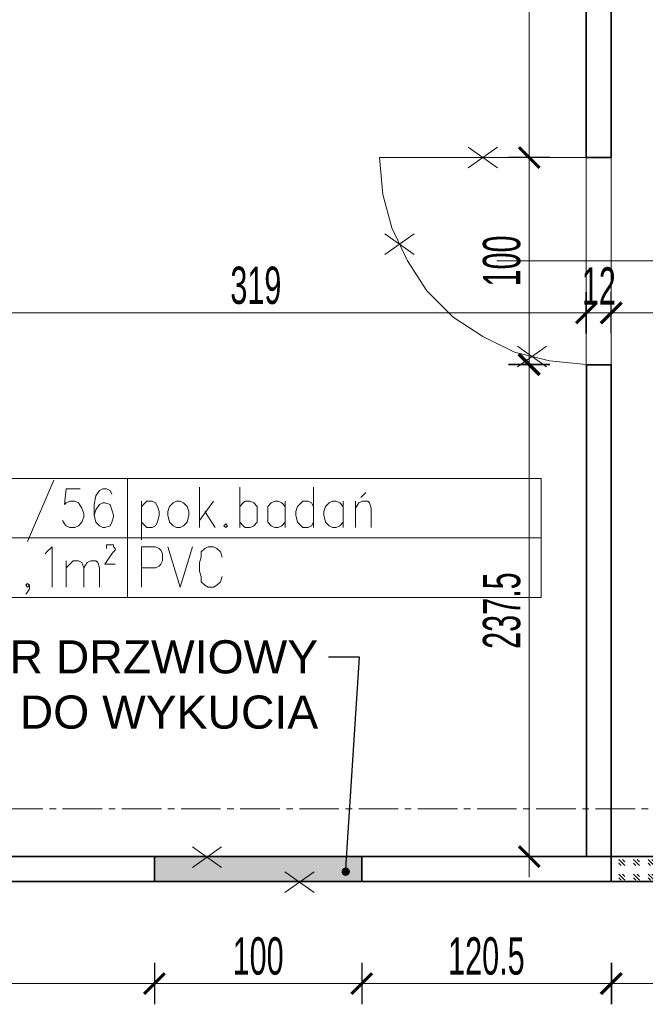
# Model space of a CAD drawing. Header units: millimetres. Extents: x 0 to 12515, y 0 to 27803.
# Tile 30 of 97: x 7776 to 8078, y 22250 to 22725. Entities that reach past the tile are written whole.
import ezdxf
from ezdxf import colors
from ezdxf.entities.mleader import LeaderData, LeaderLine
from ezdxf.math import Vec2, Vec3

# ---------------------------------------------------------------- set-up
doc = ezdxf.new("R2010")
doc.units = ezdxf.units.MM
for name, pattern in [('ACAD_ISO02W100', [15, 12, -3]), ('CACHE2', [4.7625, 3.175, -1.5875]), ('CENTER2', [28.575, 19.05, -3.175, 3.175, -3.175])]:
    doc.linetypes.add(name, pattern=pattern)
for name, color, linetype, lineweight in [('DEMONTARZE', 86, 'Continuous', 18), ('SQ_ISTN.Ściany', 140, 'Continuous', 35), ('SQ_Opis_Koty', 7, 'Continuous', 0), ('SQ_Osie', 220, 'CENTER2', 9), ('SQ_Wyburzenia', 94, 'Continuous', 18), ('SQ_Wymiary', 7, 'Continuous', 5), ('SQ_ZAKRES_OPRACOWANIA', 7, 'ACAD_ISO02W100', 20)]:
    doc.layers.add(name, color=color, linetype=linetype, lineweight=lineweight)
doc.layers.add('PDF _Geometria', color=7, linetype='Continuous')
doc.layers.add('SQ_Murowania', color=101, linetype='Continuous', lineweight=18, plot=False)
doc.styles.add('ARIAL', font='arial.ttf')
doc.styles.add('SQ_Swis721 LtCn BT', font='swisscl.ttf', dxfattribs={"width": 0.8})
doc.dimstyles.new('SQ_100', dxfattribs={"dimscale": 100, "dimtxt": 0.18, "dimasz": 0.1, "dimexe": 0.1, "dimexo": 0.01, "dimgap": 0.04, "dimtad": 1, "dimrnd": 0.5, "dimdsep": 46, "dimtxsty": 'SQ_Swis721 LtCn BT', "dimblk": 'ARCHTICK', "dimcen": 0.1, "dimdle": 0.1, "dimclrd": 256, "dimclre": 256, "dimclrt": 256, "dimaunit": 1, "dimadec": 0, "dimazin": 0, "dimtfac": 1, "dimtix": 1, "dimtmove": 2, "dimatfit": 3, "dimldrblk": 'ARCHTICK', "dimfxl": 0.1, "dimfxlon": 1, "dimtolj": 1, "dimlwd": -1, "dimarcsym": 0})

# ---------------------------------------------------------------- blocks, each defined once
blk = doc.blocks.new('_Dot')
at = {"color": 0, "linetype": 'ByBlock', "lineweight": -2}
blk.add_line((-0.5, 0), (-1, 0), dxfattribs=at)
at = {"color": 0, "linetype": 'ByBlock', "const_width": 0.5}
blk.add_lwpolyline([(-0.25, 0, 1), (0.25, 0, 1)], format="xyb", close=True, dxfattribs=at)
blk = doc.blocks.new('osie bud A')
at = {"layer": 'SQ_Osie'}
blk.add_line((22587.87, 18296.45), (25598.18, 18296.45), dxfattribs=at)
blk = doc.blocks.new('_ArchTick')
at = {"color": 0, "linetype": 'ByBlock', "const_width": 0.15}
blk.add_lwpolyline([(-0.5, -0.5), (0.5, 0.5)], dxfattribs=at)
blk = doc.blocks.new('*D1823')
at = {"layer": 'Defpoints', "color": 0, "transparency": 16777216}
for p in [(8061.18, 22308.91), (8137.2, 22308.92), (8061.18, 22259.58)]:
    blk.add_point(p, dxfattribs=at)
at = {"layer": 'SQ_Wymiary', "lineweight": -2, "transparency": 16777216}
for p, q in [((8061.18, 22269.58), (8061.18, 22249.58)), ((8137.2, 22269.58), (8137.2, 22249.58))]:
    blk.add_line(p, q, dxfattribs=at)
at = {"layer": 'SQ_Wymiary', "transparency": 16777216}
blk.add_line((8147.2, 22259.58), (8051.18, 22259.58), dxfattribs=at)
at = {"layer": 'SQ_Wymiary', "transparency": 16777216, "xscale": 10, "yscale": 10, "zscale": 10, "rotation": 180}
blk.add_blockref('_ArchTick', (8061.18, 22259.58), dxfattribs=at)
at = {"layer": 'SQ_Wymiary', "transparency": 16777216, "xscale": 10, "yscale": 10, "zscale": 10}
blk.add_blockref('_ArchTick', (8137.2, 22259.58), dxfattribs=at)
at = {"layer": 'SQ_Wymiary', "transparency": 16777216, "insert": (8099.19, 22272.79), "char_height": 18, "attachment_point": 5, "style": 'SQ_Swis721 LtCn BT'}
blk.add_mtext('\\A1;76', dxfattribs=at)
blk = doc.blocks.new('*D1824')
at = {"layer": 'Defpoints', "color": 0, "transparency": 16777216}
for p in [(7940.71, 22308.92), (8061.04, 22308.92), (7940.71, 22259.58)]:
    blk.add_point(p, dxfattribs=at)
at = {"layer": 'SQ_Wymiary', "lineweight": -2, "transparency": 16777216}
for p, q in [((7940.71, 22269.58), (7940.71, 22249.58)), ((8061.04, 22269.58), (8061.04, 22249.58))]:
    blk.add_line(p, q, dxfattribs=at)
at = {"layer": 'SQ_Wymiary', "transparency": 16777216}
blk.add_line((8071.04, 22259.58), (7930.71, 22259.58), dxfattribs=at)
at = {"layer": 'SQ_Wymiary', "transparency": 16777216, "xscale": 10, "yscale": 10, "zscale": 10, "rotation": 180}
blk.add_blockref('_ArchTick', (7940.71, 22259.58), dxfattribs=at)
at = {"layer": 'SQ_Wymiary', "transparency": 16777216, "xscale": 10, "yscale": 10, "zscale": 10}
blk.add_blockref('_ArchTick', (8061.04, 22259.58), dxfattribs=at)
at = {"layer": 'SQ_Wymiary', "transparency": 16777216, "insert": (8000.87, 22272.79), "char_height": 18, "attachment_point": 5, "style": 'SQ_Swis721 LtCn BT'}
blk.add_mtext('\\A1;120.5', dxfattribs=at)
blk = doc.blocks.new('*D1825')
at = {"layer": 'Defpoints', "color": 0, "transparency": 16777216}
for p in [(7840.71, 22308.91), (7940.71, 22308.91), (7840.71, 22259.58)]:
    blk.add_point(p, dxfattribs=at)
at = {"layer": 'SQ_Wymiary', "lineweight": -2, "transparency": 16777216}
for p, q in [((7840.71, 22269.58), (7840.71, 22249.58)), ((7940.71, 22269.58), (7940.71, 22249.58))]:
    blk.add_line(p, q, dxfattribs=at)
at = {"layer": 'SQ_Wymiary', "transparency": 16777216}
blk.add_line((7950.71, 22259.58), (7830.71, 22259.58), dxfattribs=at)
at = {"layer": 'SQ_Wymiary', "transparency": 16777216, "xscale": 10, "yscale": 10, "zscale": 10, "rotation": 180}
blk.add_blockref('_ArchTick', (7840.71, 22259.58), dxfattribs=at)
at = {"layer": 'SQ_Wymiary', "transparency": 16777216, "xscale": 10, "yscale": 10, "zscale": 10}
blk.add_blockref('_ArchTick', (7940.71, 22259.58), dxfattribs=at)
at = {"layer": 'SQ_Wymiary', "transparency": 16777216, "insert": (7890.71, 22272.79), "char_height": 18, "attachment_point": 5, "style": 'SQ_Swis721 LtCn BT'}
blk.add_mtext('\\A1;100', dxfattribs=at)
blk = doc.blocks.new('*D1748')
at = {"layer": 'Defpoints', "color": 0, "transparency": 16777216}
for p in [(7620.59, 22308.91), (7840.71, 22308.91), (7620.59, 22259.58)]:
    blk.add_point(p, dxfattribs=at)
at = {"layer": 'SQ_Wymiary', "lineweight": -2, "transparency": 16777216}
for p, q in [((7620.59, 22269.58), (7620.59, 22249.58)), ((7840.71, 22269.58), (7840.71, 22249.58))]:
    blk.add_line(p, q, dxfattribs=at)
at = {"layer": 'SQ_Wymiary', "transparency": 16777216}
blk.add_line((7850.71, 22259.58), (7610.59, 22259.58), dxfattribs=at)
at = {"layer": 'SQ_Wymiary', "transparency": 16777216, "xscale": 10, "yscale": 10, "zscale": 10, "rotation": 180}
blk.add_blockref('_ArchTick', (7620.59, 22259.58), dxfattribs=at)
at = {"layer": 'SQ_Wymiary', "transparency": 16777216, "xscale": 10, "yscale": 10, "zscale": 10}
blk.add_blockref('_ArchTick', (7840.71, 22259.58), dxfattribs=at)
at = {"layer": 'SQ_Wymiary', "transparency": 16777216, "insert": (7730.65, 22272.79), "char_height": 18, "attachment_point": 5, "style": 'SQ_Swis721 LtCn BT'}
blk.add_mtext('\\A1;220', dxfattribs=at)
blk = doc.blocks.new('*D1724')
at = {"layer": 'Defpoints', "color": 0, "transparency": 16777216}
for p in [(7730.12, 22583.32), (8049.1, 22583.32), (8049.1, 22558.32)]:
    blk.add_point(p, dxfattribs=at)
at = {"layer": 'SQ_Wymiary', "lineweight": -2, "transparency": 16777216}
for p, q in [((7730.12, 22583.32), (7730.12, 22593.32)), ((8049.1, 22573.32), (8049.1, 22593.32))]:
    blk.add_line(p, q, dxfattribs=at)
at = {"layer": 'SQ_Wymiary', "transparency": 16777216}
blk.add_line((7720.12, 22583.32), (8059.1, 22583.32), dxfattribs=at)
at = {"layer": 'SQ_Wymiary', "transparency": 16777216, "xscale": 10, "yscale": 10, "zscale": 10, "rotation": 180}
blk.add_blockref('_ArchTick', (7730.12, 22583.32), dxfattribs=at)
at = {"layer": 'SQ_Wymiary', "transparency": 16777216, "xscale": 10, "yscale": 10, "zscale": 10}
blk.add_blockref('_ArchTick', (8049.1, 22583.32), dxfattribs=at)
at = {"layer": 'SQ_Wymiary', "transparency": 16777216, "insert": (7889.61, 22596.54), "char_height": 18, "attachment_point": 5, "style": 'SQ_Swis721 LtCn BT'}
blk.add_mtext('\\A1;319', dxfattribs=at)
blk = doc.blocks.new('*D1736')
at = {"layer": 'Defpoints', "color": 0, "transparency": 16777216}
for p in [(8049.18, 22583.32), (8049.18, 22558.32), (8061.12, 22558.33)]:
    blk.add_point(p, dxfattribs=at)
at = {"layer": 'SQ_Wymiary', "lineweight": -2, "transparency": 16777216}
for p, q in [((8049.18, 22573.32), (8049.18, 22593.32)), ((8061.12, 22573.32), (8061.12, 22593.32))]:
    blk.add_line(p, q, dxfattribs=at)
at = {"layer": 'SQ_Wymiary', "transparency": 16777216}
for p, q in [((8049.18, 22583.32), (8039.18, 22583.32)), ((8061.12, 22583.32), (8049.18, 22583.32)), ((8061.12, 22583.32), (8071.12, 22583.32))]:
    blk.add_line(p, q, dxfattribs=at)
at = {"layer": 'SQ_Wymiary', "transparency": 16777216, "xscale": 10, "yscale": 10, "zscale": 10}
blk.add_blockref('_ArchTick', (8049.18, 22583.32), dxfattribs=at)
at = {"layer": 'SQ_Wymiary', "transparency": 16777216, "xscale": 10, "yscale": 10, "zscale": 10, "rotation": 180}
blk.add_blockref('_ArchTick', (8061.12, 22583.32), dxfattribs=at)
at = {"layer": 'SQ_Wymiary', "transparency": 16777216, "insert": (8055.15, 22596.35), "char_height": 18, "attachment_point": 5, "style": 'SQ_Swis721 LtCn BT'}
blk.add_mtext('\\A1;12', dxfattribs=at)
blk = doc.blocks.new('*D1737')
at = {"layer": 'Defpoints', "color": 0, "transparency": 16777216}
for p in [(8021.54, 22558.33), (8049.18, 22558.33), (8049.18, 22320.91)]:
    blk.add_point(p, dxfattribs=at)
at = {"layer": 'SQ_Wymiary', "transparency": 16777216}
blk.add_line((8021.54, 22310.91), (8021.54, 22568.33), dxfattribs=at)
at = {"layer": 'SQ_Wymiary', "lineweight": -2, "transparency": 16777216}
for p, q in [((8031.54, 22558.33), (8011.54, 22558.33)), ((8031.54, 22320.91), (8011.54, 22320.91))]:
    blk.add_line(p, q, dxfattribs=at)
at = {"layer": 'SQ_Wymiary', "transparency": 16777216, "xscale": 10, "yscale": 10, "zscale": 10}
for p, rotation in [((8021.54, 22558.33), 90), ((8021.54, 22320.91), 270)]:
    blk.add_blockref('_ArchTick', p, dxfattribs=dict(at, rotation=rotation))
at = {"layer": 'SQ_Wymiary', "transparency": 16777216, "insert": (8008.31, 22439.62), "char_height": 18, "attachment_point": 5, "rotation": 90, "style": 'SQ_Swis721 LtCn BT'}
blk.add_mtext('\\A1;237.5', dxfattribs=at)
blk = doc.blocks.new('*D1738')
at = {"layer": 'Defpoints', "color": 0, "transparency": 16777216}
for p in [(8021.54, 22658.32), (8049.04, 22658.32), (8049.1, 22558.48)]:
    blk.add_point(p, dxfattribs=at)
at = {"layer": 'SQ_Wymiary', "transparency": 16777216}
blk.add_line((8021.54, 22548.48), (8021.54, 22668.32), dxfattribs=at)
at = {"layer": 'SQ_Wymiary', "lineweight": -2, "transparency": 16777216}
for p, q in [((8031.54, 22658.32), (8011.54, 22658.32)), ((8031.54, 22558.48), (8011.54, 22558.48))]:
    blk.add_line(p, q, dxfattribs=at)
at = {"layer": 'SQ_Wymiary', "transparency": 16777216, "xscale": 10, "yscale": 10, "zscale": 10}
for p, rotation in [((8021.54, 22658.32), 90), ((8021.54, 22558.48), 270)]:
    blk.add_blockref('_ArchTick', p, dxfattribs=dict(at, rotation=rotation))
at = {"layer": 'SQ_Wymiary', "transparency": 16777216, "insert": (8008.32, 22608.4), "char_height": 18, "attachment_point": 5, "rotation": 90, "style": 'SQ_Swis721 LtCn BT'}
blk.add_mtext('\\A1;100', dxfattribs=at)
blk = doc.blocks.new('*D1739')
at = {"layer": 'Defpoints', "color": 0, "transparency": 16777216}
for p in [(8021.54, 22918.91), (8049.04, 22918.91), (8049.04, 22658.32)]:
    blk.add_point(p, dxfattribs=at)
at = {"layer": 'SQ_Wymiary', "transparency": 16777216}
blk.add_line((8021.54, 22648.32), (8021.54, 22928.91), dxfattribs=at)
at = {"layer": 'SQ_Wymiary', "lineweight": -2, "transparency": 16777216}
for p, q in [((8031.54, 22918.91), (8011.54, 22918.91)), ((8031.54, 22658.32), (8011.54, 22658.32))]:
    blk.add_line(p, q, dxfattribs=at)
at = {"layer": 'SQ_Wymiary', "transparency": 16777216, "xscale": 10, "yscale": 10, "zscale": 10}
for p, rotation in [((8021.54, 22918.91), 90), ((8021.54, 22658.32), 270)]:
    blk.add_blockref('_ArchTick', p, dxfattribs=dict(at, rotation=rotation))
at = {"layer": 'SQ_Wymiary', "transparency": 16777216, "insert": (8008.32, 22788.62), "char_height": 18, "attachment_point": 5, "rotation": 90, "style": 'SQ_Swis721 LtCn BT'}
blk.add_mtext('\\A1;260.5', dxfattribs=at)
blk = doc.blocks.new('*D1740')
at = {"layer": 'Defpoints', "color": 0, "transparency": 16777216}
for p in [(8373.12, 22583.32), (8061.12, 22558.33), (8373.12, 22558.4)]:
    blk.add_point(p, dxfattribs=at)
at = {"layer": 'SQ_Wymiary', "lineweight": -2, "transparency": 16777216}
for p, q in [((8061.12, 22573.32), (8061.12, 22593.32)), ((8373.12, 22573.32), (8373.12, 22593.32))]:
    blk.add_line(p, q, dxfattribs=at)
at = {"layer": 'SQ_Wymiary', "transparency": 16777216}
blk.add_line((8051.12, 22583.32), (8383.12, 22583.32), dxfattribs=at)
at = {"layer": 'SQ_Wymiary', "transparency": 16777216, "xscale": 10, "yscale": 10, "zscale": 10, "rotation": 180}
blk.add_blockref('_ArchTick', (8061.12, 22583.32), dxfattribs=at)
at = {"layer": 'SQ_Wymiary', "transparency": 16777216, "xscale": 10, "yscale": 10, "zscale": 10}
blk.add_blockref('_ArchTick', (8373.12, 22583.32), dxfattribs=at)
at = {"layer": 'SQ_Wymiary', "transparency": 16777216, "insert": (8217.12, 22596.54), "char_height": 18, "attachment_point": 5, "style": 'SQ_Swis721 LtCn BT'}
blk.add_mtext('\\A1;312', dxfattribs=at)

msp = doc.modelspace()

# ---------------------------------------------------------------- hatches: boundary and pattern name
at = {"layer": 'SQ_Wyburzenia'}
h = msp.add_hatch(dxfattribs=at)
h.set_pattern_fill('GOST_GLASS', color=256, scale=0.833716, angle=-90)
h.set_pattern_definition([(315, (-36612.0865, 7324.0716), (-1e-15, -7.0743129), [4.1685789, -5.8360104]), (315, (-36612.0865, 7322.303), (-1e-15, -7.0743129), [1.6674315, -8.3371577]), (315, (-36610.318, 7324.0716), (-1e-15, -7.0743129), [1.6674315, -8.3371577])])
h.paths.add_polyline_path([(7512.593, 22320.913), (7418.053, 22320.913), (7418.053, 22308.913), (7512.593, 22308.913)])
h.paths.add_polyline_path([(7940.71, 22320.913), (7840.71, 22320.922), (7840.71, 22308.905), (7940.71, 22308.913)])
h.paths.add_polyline_path([(8566.067, 22320.912), (8466.067, 22320.913), (8466.067, 22308.913), (8566.067, 22308.912)])
h = msp.add_hatch(dxfattribs=at)
h.set_pattern_fill('GOST_GLASS', color=256, scale=0.8337158, angle=-90)
h.paths.add_polyline_path([(8061.035, 22320.913), (8137.204, 22320.913), (8137.204, 22308.918), (8061.035, 22308.918)])

# ---------------------------------------------------------------- linework, layer by layer
at = {"layer": 'DEMONTARZE', "color": 240, "true_color": 0xed1f24}
for p, q in [((7992.131, 22663.345), (8006.213, 22653.373)), ((8006.213, 22663.345), (7992.131, 22653.373)), ((7951.939, 22621.458), (7966.021, 22611.485)), ((7966.021, 22621.458), (7951.939, 22611.485)), ((8015.826, 22567.306), (8029.908, 22557.334)), ((8029.908, 22567.306), (8015.826, 22557.334)), ((7858.996, 22325.544), (7873.078, 22315.571)), ((7873.078, 22325.544), (7858.996, 22315.571)), ((7903.619, 22313.527), (7917.701, 22303.555)), ((7917.701, 22313.527), (7903.619, 22303.555))]:
    msp.add_line(p, q, dxfattribs=at)
at = {"layer": 'PDF _Geometria', "lineweight": 13}
for points in [[(7726.993, 22445.925), (7726.993, 22503.463), (7827.683, 22503.463), (8027.373, 22503.463), (8027.373, 22445.925), (7827.683, 22445.925), (7726.993, 22445.925), (7726.993, 22474.698), (7827.683, 22474.698), (8027.373, 22474.698)], [(7792.143, 22502.618), (7779.448, 22472.998)], [(7827.683, 22503.463), (7827.683, 22445.925), (7827.683, 22503.463)], [(7804.839, 22498.389), (7798.064, 22498.389), (7797.218, 22490.768), (7798.064, 22491.623), (7799.764, 22492.468), (7802.301, 22492.468), (7803.993, 22491.623), (7805.685, 22489.077), (7806.53, 22486.539), (7806.53, 22484.848), (7805.685, 22482.31), (7803.993, 22480.619), (7802.301, 22479.773), (7799.764, 22479.773), (7798.064, 22480.619), (7797.218, 22481.465), (7796.372, 22483.156)], [(7820.062, 22495.852), (7819.225, 22497.543), (7817.525, 22498.389), (7815.834, 22498.389), (7814.142, 22497.543), (7812.451, 22495.006), (7811.605, 22490.768), (7811.605, 22485.693), (7812.451, 22482.31), (7814.142, 22480.619), (7815.834, 22479.773), (7816.679, 22479.773), (7819.225, 22480.619), (7820.062, 22482.31), (7820.908, 22484.848), (7820.908, 22485.693), (7820.062, 22488.231), (7819.225, 22490.768), (7816.679, 22491.623), (7815.834, 22491.623), (7814.142, 22490.768), (7812.451, 22488.231), (7811.605, 22485.693)], [(7862.369, 22499.235), (7862.369, 22479.773)], [(7881.83, 22499.235), (7881.83, 22479.773)], [(7917.37, 22499.235), (7917.37, 22479.773)], [(7940.223, 22494.16), (7942.761, 22496.697)], [(7834.449, 22492.468), (7834.449, 22473.853)], [(7834.449, 22489.931), (7836.141, 22491.623), (7836.995, 22492.468), (7839.533, 22492.468), (7841.224, 22491.623), (7842.07, 22489.931), (7842.916, 22487.385), (7842.916, 22485.693), (7842.07, 22482.31), (7841.224, 22480.619), (7839.533, 22479.773), (7836.995, 22479.773), (7836.141, 22480.619), (7834.449, 22482.31)], [(7869.144, 22492.468), (7862.369, 22483.156)], [(7881.83, 22489.931), (7883.53, 22491.623), (7884.376, 22492.468), (7886.913, 22492.468), (7888.605, 22491.623), (7890.296, 22489.931), (7890.296, 22482.31), (7888.605, 22480.619), (7886.913, 22479.773), (7884.376, 22479.773), (7883.53, 22480.619), (7881.83, 22482.31)], [(7903.838, 22489.931), (7902.146, 22491.623), (7900.455, 22492.468), (7898.754, 22492.468), (7897.063, 22491.623), (7895.371, 22489.931), (7895.371, 22482.31), (7897.063, 22480.619), (7898.754, 22479.773), (7900.455, 22479.773), (7902.146, 22480.619), (7903.838, 22482.31)], [(7903.838, 22492.468), (7903.838, 22479.773)], [(7917.37, 22489.931), (7916.524, 22491.623), (7914.833, 22492.468), (7912.296, 22492.468), (7911.45, 22491.623), (7909.758, 22489.931), (7908.912, 22487.385), (7908.912, 22485.693), (7909.758, 22482.31), (7911.45, 22480.619), (7912.296, 22479.773), (7914.833, 22479.773), (7916.524, 22480.619), (7917.37, 22482.31)], [(7931.757, 22489.931), (7930.066, 22491.623), (7928.374, 22492.468), (7926.683, 22492.468), (7924.991, 22491.623), (7923.299, 22489.931), (7922.454, 22487.385), (7922.454, 22485.693), (7923.299, 22482.31), (7924.991, 22480.619), (7926.683, 22479.773), (7928.374, 22479.773), (7930.066, 22480.619), (7931.757, 22482.31)], [(7931.757, 22492.468), (7931.757, 22479.773)], [(7937.686, 22492.468), (7937.686, 22479.773)], [(7937.686, 22489.077), (7939.377, 22491.623), (7941.06, 22492.468), (7943.606, 22492.468), (7944.452, 22491.623), (7945.298, 22489.077), (7945.298, 22479.773)], [(7864.915, 22487.385), (7869.99, 22479.773)], [(7787.914, 22467.078), (7788.76, 22467.924), (7791.298, 22470.461), (7791.298, 22450.999)], [(7817.525, 22469.615), (7817.525, 22471.307), (7820.908, 22471.307), (7820.908, 22470.461), (7821.763, 22469.615), (7821.763, 22468.769), (7820.908, 22467.924), (7820.062, 22467.078), (7816.679, 22462.003), (7821.763, 22462.003)], [(7834.449, 22450.999), (7834.449, 22470.461), (7841.224, 22470.461), (7842.916, 22469.615), (7843.762, 22468.769), (7844.607, 22467.078), (7844.607, 22463.695), (7843.762, 22462.003), (7842.916, 22461.157), (7841.224, 22460.312), (7834.449, 22460.312)], [(7847.145, 22470.461), (7853.065, 22450.999), (7858.994, 22470.461)], [(7873.373, 22465.386), (7872.527, 22467.924), (7870.835, 22469.615), (7869.144, 22470.461), (7866.606, 22470.461), (7864.915, 22469.615), (7863.223, 22467.924), (7863.223, 22465.386), (7862.369, 22462.849), (7862.369, 22458.62), (7863.223, 22456.074), (7863.223, 22453.537), (7864.915, 22451.845), (7866.606, 22450.999), (7869.144, 22450.999), (7870.835, 22451.845), (7872.527, 22453.537), (7873.373, 22456.074)], [(7798.064, 22463.695), (7798.064, 22450.999)], [(7798.064, 22460.312), (7800.601, 22462.849), (7801.447, 22463.695), (7803.993, 22463.695), (7805.685, 22462.849), (7806.53, 22460.312), (7806.53, 22450.999)], [(7806.53, 22460.312), (7808.222, 22462.849), (7809.913, 22463.695), (7812.451, 22463.695), (7813.296, 22462.849), (7814.142, 22460.312), (7814.142, 22450.999)], [(7780.302, 22451.845), (7779.448, 22450.999), (7778.602, 22451.845), (7779.448, 22452.7), (7780.302, 22451.845), (7780.302, 22450.153), (7779.448, 22448.462), (7778.602, 22447.616)]]:
    msp.add_lwpolyline(points, dxfattribs=at)
for points in [[(7851.374, 22492.468), (7849.682, 22491.623), (7847.991, 22489.931), (7847.145, 22487.385), (7847.145, 22485.693), (7847.991, 22482.31), (7849.682, 22480.619), (7851.374, 22479.773), (7853.065, 22479.773), (7854.757, 22480.619), (7856.448, 22482.31), (7857.294, 22485.693), (7857.294, 22487.385), (7856.448, 22489.931), (7854.757, 22491.623), (7853.065, 22492.468)], [(7875.064, 22481.465), (7874.218, 22480.619), (7875.064, 22479.773), (7875.91, 22480.619)]]:
    msp.add_lwpolyline(points, close=True, dxfattribs=at)
at = {"layer": 'SQ_ISTN.Ściany', "lineweight": 35}
for p, q in [((8049.099, 22658.324), (8061.099, 22658.327)), ((8049.099, 22558.324), (8061.123, 22558.327))]:
    msp.add_line(p, q, dxfattribs=at)
at = {"layer": 'SQ_ISTN.Ściany'}
for p, q in [((7840.71, 22320.913), (7626.593, 22320.913)), ((7840.71, 22320.913), (7840.71, 22308.913)), ((8049.181, 22320.913), (7940.71, 22320.913)), ((7940.71, 22320.913), (7940.71, 22308.913)), ((7840.71, 22308.913), (7620.593, 22308.913)), ((8061.184, 22308.913), (7940.71, 22308.913))]:
    msp.add_line(p, q, dxfattribs=at)
for points in [[(8049.035, 22658.324), (8061.035, 22658.324), (8061.035, 22918.918), (8049.035, 22918.918)], [(8049.181, 22320.913), (8061.123, 22320.913), (8061.123, 22558.327), (8049.181, 22558.327)]]:
    msp.add_lwpolyline(points, close=True, dxfattribs=at)
at = {"layer": 'SQ_Murowania'}
msp.add_lwpolyline([(8049.099, 22658.324), (8061.123, 22658.324), (8061.123, 22558.327), (8049.099, 22558.327)], close=True, dxfattribs=at)
at = {"layer": 'SQ_Wyburzenia'}
for points in [[(8049.099, 22658.324), (7949.245, 22658.324), (7950.946, 22640.554), (7955.174, 22624.475), (7962.786, 22608.397), (7972.099, 22594.019), (7984.794, 22581.324), (7999.172, 22572.02), (8014.405, 22564.399), (8031.329, 22560.171), (8049.099, 22558.479)], [(8105.792, 22608.397), (8005.938, 22608.397)]]:
    msp.add_lwpolyline(points, dxfattribs=at)
at = {"layer": 'SQ_Wyburzenia', "lineweight": 35}
for points in [[(7840.71, 22320.913), (7940.71, 22320.913), (7940.71, 22308.913), (7840.71, 22308.913)], [(8061.035, 22320.913), (8137.204, 22320.913), (8137.204, 22308.918), (8061.035, 22308.918)]]:
    msp.add_lwpolyline(points, close=True, dxfattribs=at)

# ---------------------------------------------------------------- block references
at = {"layer": 'SQ_ZAKRES_OPRACOWANIA', "linetype": 'CACHE2', "ltscale": 5, "rotation": 180}
msp.add_blockref('osie bud A', (32517.844, 40640.358), dxfattribs=at)

# ---------------------------------------------------------------- dimensions: what is measured, and where the dimension line sits
at = {"layer": 'SQ_Wymiary'}
for base, p1, p2, picture, middle in [((8021.538, 22918.913), (8049.035, 22658.324), (8049.035, 22918.913), '*D1739', (8008.32, 22788.618)), ((8021.5377, 22658.3239), (8049.0989, 22558.479), (8049.0353, 22658.3239), '*D1738', (8008.3195, 22608.4015)), ((8021.538, 22558.327), (8049.181, 22320.913), (8049.181, 22558.327), '*D1737', (8008.308, 22439.62))]:
    dim = msp.add_linear_dim(base=base, p1=p1, p2=p2, angle=90, dimstyle='SQ_100', dxfattribs=at)
    dim.commit()
    dim.dimension.update_dxf_attribs({"geometry": picture, "text_midpoint": middle})
for base, p1, p2, picture, middle in [((8049.099, 22583.318), (7730.117, 22583.318), (8049.099, 22558.324), '*D1724', (7889.608, 22596.536)), ((8049.181, 22583.318), (8061.123, 22558.327), (8049.181, 22558.324), '*D1736', (8055.152, 22596.353)), ((8373.123, 22583.318), (8061.123, 22558.327), (8373.123, 22558.403), '*D1740', (8217.123, 22596.536)), ((7620.593, 22259.576), (7840.71, 22308.913), (7620.593, 22308.913), '*D1748', (7730.652, 22272.794)), ((7840.71, 22259.576), (7940.71, 22308.913), (7840.71, 22308.913), '*D1825', (7890.71, 22272.794)), ((7940.71026, 22259.57609), (8061.03531, 22308.91775), (7940.71026, 22308.91785), '*D1824', (8000.87279, 22272.79431)), ((8061.184, 22259.576), (8137.204, 22308.918), (8061.184, 22308.913), '*D1823', (8099.194, 22272.794))]:
    dim = msp.add_linear_dim(base=base, p1=p1, p2=p2, dimstyle='SQ_100', dxfattribs=at)
    dim.commit()
    dim.dimension.update_dxf_attribs({"geometry": picture, "text_midpoint": middle})

# ---------------------------------------------------------------- leaders
at = {"layer": 'SQ_Opis_Koty'}
ml = msp.add_multileader_mtext('Standard', dxfattribs=at)
ml.set_content('OTWÓR DRZWIOWY\\PDO WYKUCIA', color=256, style='ARIAL')
ml.set_leader_properties()
ml.set_arrow_properties(name='DOT')
ml.build(insert=Vec2(0, 0))
ml.multileader.update_dxf_attribs({"dogleg_length": 20})
ctx = ml.context
ctx.base_point, ctx.char_height, ctx.landing_gap_size, ctx.plane_origin = Vec3(7697.45, 22417.172), 16, 5, Vec3(7790.905, 22567.059)
ctx.text_align_type = 2
notes = []
notes.append((ctx, [(0, (1, 1, 0), (7939.571, 22417.172), (-1, 0), 14.865, [(0, [(7932.995, 22313.587)], 0, [])])]))
ctx.mtext.insert, ctx.mtext.alignment, ctx.mtext.flow_direction = Vec3(7919.705, 22425.309), 3, 5
for ctx, leaders in notes:
    for number, flags, end, landing, length, lines in leaders:
        leader = LeaderData()
        leader.index, (leader.has_last_leader_line, leader.has_dogleg_vector, leader.attachment_direction) = number, flags
        leader.last_leader_point, leader.dogleg_vector, leader.dogleg_length = Vec3(end), Vec3(landing), length
        for number, points, colour, breaks in lines:
            line = LeaderLine()
            line.index, line.vertices, line.color, line.breaks = number, Vec3.list(points), colors.encode_raw_color(colour), breaks
            leader.lines.append(line)
        ctx.leaders.append(leader)

doc.saveas('drawing.dxf')
